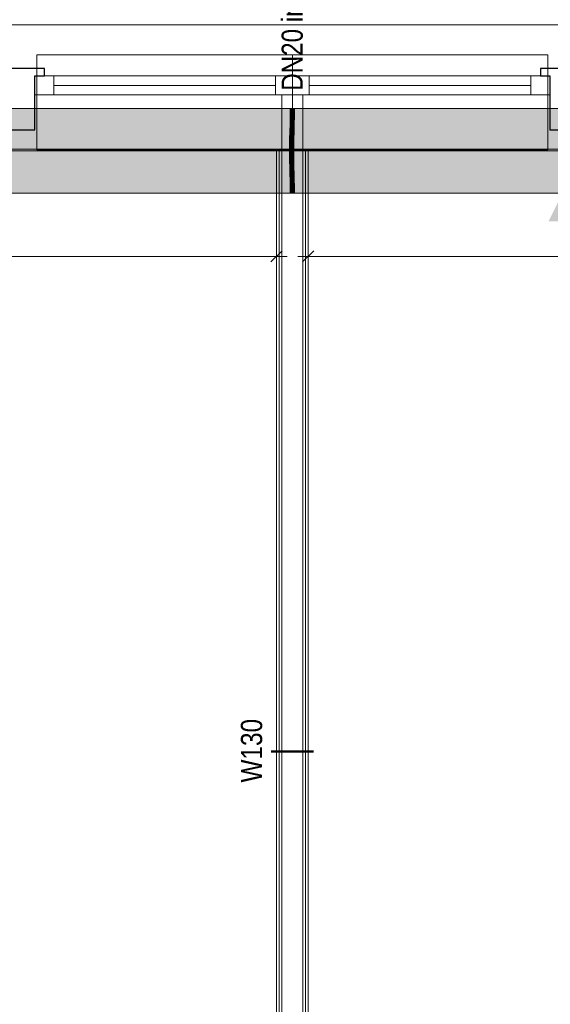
# Model space of a CAD drawing. Extents: x -620 to 3480, y 62 to 1107.
# Tile 96 of 244: x -438 to -388, y 910 to 1003. Entities that reach past the tile are written whole.
import ezdxf
from ezdxf.lldxf.tags import DXFTag

# ---------------------------------------------------------------- set-up
doc = ezdxf.new("R2010")
doc.units = 0
doc.layers.get('0').update_dxf_attribs({"lineweight": 35})
for name, color, linetype, lineweight, true_color in [('00 -Bauelemente -Dämmung innen', 7, 'Continuous', 9, 0xff7fe6), ('00 -Bauelemente -Gipskarton', 7, 'Continuous', 9, 0xff7fe6), ('00_Beschriftung UZ', 3, 'Continuous', 13, 0x00ff00), ('30 -33 Aussenwände- 7 Fassade_ Elemente', 7, 'Continuous', 9, 0x00aacc), ('30 -34 Innenwände- 2 nichttragend', 7, 'Continuous', 18, 0xff7fe6), ('30 -35 Decken- 1 Konstruktion-Träger- Stahlbeton', 7, 'grob-A06G9GKW8I', 13, 0x33aa00), ('70 -76 Bemaßung- 2 Allgemein', 9, 'Continuous', 5, 0x808080), ('E_Leerrohr 20', 7, 'Continuous', 13, 0xcc0099), ('E_Leerrohr 20-Shading', 7, 'Continuous', 13, 0xcc0099)]:
    doc.layers.add(name, color=color, linetype=linetype, lineweight=lineweight, true_color=true_color)
for name, color, linetype, lineweight in [('70 -71 Achsen- 1 Gebäudeachsen', 7, 'STRICHPUNKT2-A06G9GKV8I', 18), ('70 -75 Raumstempel- 3 Wandstempel', 7, 'Continuous', 50), ('Detailelementbeschriftung', 7, 'Continuous', 9)]:
    doc.layers.add(name, color=color, linetype=linetype, lineweight=lineweight)
doc.layers.add('iwb_Schraffur_Unterzug', color=7, linetype='Continuous', lineweight=5, true_color=0xffffcc, plot=False)
doc.styles.get("Standard").update_dxf_attribs({"font": 'ARIALN.TTF'})
tags = doc.linetypes.add('grob-A06G9GKW8I', pattern=[14, 3, -8, 3]).pattern_tags.tags
tags[8:9] = [DXFTag(74, 4), DXFTag(75, 0), DXFTag(340, '0'), DXFTag(46, 0.0), DXFTag(50, 0.0), DXFTag(44, 0.0), DXFTag(45, 0.0)]
tags[6:7] = [DXFTag(74, 4), DXFTag(75, 0), DXFTag(340, '0'), DXFTag(46, 0.0), DXFTag(50, 0.0), DXFTag(44, 0.0), DXFTag(45, 0.0)]
tags[4:5] = [DXFTag(74, 4), DXFTag(75, 0), DXFTag(340, '0'), DXFTag(46, 0.0), DXFTag(50, 0.0), DXFTag(44, 0.0), DXFTag(45, 0.0)]
tags = doc.linetypes.add('STRICHPUNKT2', pattern=[12.7, 6.35, -3.175, 0, -3.175]).pattern_tags.tags
tags[10:11] = [DXFTag(74, 4), DXFTag(75, 0), DXFTag(340, '0'), DXFTag(46, 0.0), DXFTag(50, 0.0), DXFTag(44, 0.0), DXFTag(45, 0.0)]
tags[8:9] = [DXFTag(74, 4), DXFTag(75, 0), DXFTag(340, '0'), DXFTag(46, 0.0), DXFTag(50, 0.0), DXFTag(44, 0.0), DXFTag(45, 0.0)]
tags[6:7] = [DXFTag(74, 4), DXFTag(75, 0), DXFTag(340, '0'), DXFTag(46, 0.0), DXFTag(50, 0.0), DXFTag(44, 0.0), DXFTag(45, 0.0)]
tags[4:5] = [DXFTag(74, 4), DXFTag(75, 0), DXFTag(340, '0'), DXFTag(46, 0.0), DXFTag(50, 0.0), DXFTag(44, 0.0), DXFTag(45, 0.0)]
tags = doc.linetypes.add('STRICHPUNKT2-A06G9GKV8I', pattern=[12.7, 6.35, -3.175, 0, -3.175]).pattern_tags.tags
tags[10:11] = [DXFTag(74, 4), DXFTag(75, 0), DXFTag(340, '0'), DXFTag(46, 0.0), DXFTag(50, 0.0), DXFTag(44, 0.0), DXFTag(45, 0.0)]
tags[8:9] = [DXFTag(74, 4), DXFTag(75, 0), DXFTag(340, '0'), DXFTag(46, 0.0), DXFTag(50, 0.0), DXFTag(44, 0.0), DXFTag(45, 0.0)]
tags[6:7] = [DXFTag(74, 4), DXFTag(75, 0), DXFTag(340, '0'), DXFTag(46, 0.0), DXFTag(50, 0.0), DXFTag(44, 0.0), DXFTag(45, 0.0)]
tags[4:5] = [DXFTag(74, 4), DXFTag(75, 0), DXFTag(340, '0'), DXFTag(46, 0.0), DXFTag(50, 0.0), DXFTag(44, 0.0), DXFTag(45, 0.0)]

# ---------------------------------------------------------------- blocks, each defined once
blk = doc.blocks.new('Shading-A06G9GHR8I', base_point=(-411.875, 992.053))
at = {"layer": 'E_Leerrohr 20-Shading', "color": 223, "true_color": 0xc67fb4}
for points in [[(-412.156, 994.957), (-412.214, 994.957), (-412.162, 994.234), (-412.22, 994.235)], [(-411.814, 994.957), (-411.873, 994.957), (-411.821, 994.229), (-411.879, 994.23)], [(-412.179, 993.511), (-412.236, 993.512), (-412.202, 992.786), (-412.255, 992.788)], [(-412.162, 994.234), (-412.22, 994.235), (-412.179, 993.511), (-412.236, 993.512)], [(-412.202, 992.786), (-412.198, 992.786), (-412.179, 993.511), (-412.177, 993.511)], [(-412.198, 992.786), (-412.197, 992.786), (-412.177, 993.511)], [(-412.177, 993.511), (-412.162, 994.234), (-412.179, 993.511)], [(-411.875, 993.504), (-411.895, 993.504), (-411.901, 992.778), (-411.914, 992.779)], [(-411.885, 992.778), (-411.851, 993.503), (-411.901, 992.778), (-411.875, 993.504)], [(-411.825, 994.229), (-411.879, 994.23), (-411.851, 993.503), (-411.895, 993.504)], [(-411.856, 992.777), (-411.836, 993.503), (-411.885, 992.778), (-411.851, 993.503)], [(-411.836, 993.503), (-411.821, 994.229), (-411.851, 993.503), (-411.825, 994.229)], [(-412.275, 992.062), (-412.21, 992.512), (-412.255, 992.788), (-412.202, 992.786)], [(-412.225, 992.061), (-412.219, 992.191), (-412.275, 992.062), (-412.21, 992.512)], [(-412.216, 992.061), (-412.203, 992.56), (-412.225, 992.061)], [(-412.21, 992.512), (-412.219, 992.191), (-412.204, 992.551), (-412.206, 992.496)], [(-412.202, 992.786), (-412.21, 992.512), (-412.198, 992.786), (-412.204, 992.551)], [(-412.206, 992.496), (-412.203, 992.56), (-412.204, 992.551)], [(-412.204, 992.551), (-412.203, 992.56), (-412.198, 992.786), (-412.197, 992.786)], [(-411.901, 992.778), (-411.914, 992.779), (-411.926, 992.055), (-411.933, 992.055)], [(-411.917, 992.054), (-411.885, 992.778), (-411.926, 992.055), (-411.901, 992.778)], [(-411.875, 992.053), (-411.856, 992.777), (-411.917, 992.054), (-411.885, 992.778)], [(-412.225, 992.061), (-412.275, 992.062), (-412.248, 991.335), (-412.288, 991.335)], [(-412.23, 991.335), (-412.216, 992.061), (-412.248, 991.335), (-412.225, 992.061)], [(-411.944, 991.331), (-411.926, 992.055), (-411.947, 991.331), (-411.931, 992.055)], [(-411.931, 992.055), (-411.933, 992.055), (-411.947, 991.331)], [(-411.94, 991.331), (-411.917, 992.054), (-411.944, 991.331), (-411.926, 992.055)], [(-411.94, 991.331), (-411.939, 991.331), (-411.93, 991.659)], [(-411.939, 991.331), (-411.917, 992.054), (-411.93, 991.659)], [(-411.939, 991.331), (-411.888, 991.331), (-411.917, 992.054), (-411.875, 992.053)], [(-412.254, 990.608), (-412.251, 990.974), (-412.291, 990.608), (-412.29, 990.974)], [(-412.254, 990.608), (-412.291, 990.608), (-412.24, 989.997), (-412.283, 989.996)], [(-412.251, 990.974), (-412.248, 991.335), (-412.29, 990.974), (-412.288, 991.335)], [(-412.233, 990.608), (-412.23, 991.335), (-412.254, 990.608), (-412.248, 991.335)], [(-412.225, 989.997), (-412.233, 990.608), (-412.24, 989.997), (-412.254, 990.608)], [(-411.946, 990.609), (-411.943, 990.968), (-411.95, 990.609), (-411.948, 990.969)], [(-411.946, 990.609), (-411.95, 990.609), (-411.932, 990.003), (-411.942, 990.003)], [(-411.948, 990.969), (-411.947, 990.969), (-411.947, 991.331), (-411.944, 991.331)], [(-411.947, 990.969), (-411.943, 990.968), (-411.944, 991.331), (-411.94, 991.331)], [(-411.946, 990.609), (-411.891, 990.609), (-411.943, 990.968), (-411.89, 990.968)], [(-411.883, 990.004), (-411.891, 990.609), (-411.932, 990.003), (-411.946, 990.609)], [(-411.943, 990.968), (-411.89, 990.968), (-411.939, 991.331), (-411.888, 991.331)], [(-411.943, 990.968), (-411.939, 991.331), (-411.943, 991.042)], [(-411.939, 991.331), (-411.94, 991.331), (-411.943, 991.042)], [(-412.24, 989.997), (-412.283, 989.996), (-412.215, 989.387), (-412.269, 989.386)], [(-412.21, 989.388), (-412.225, 989.997), (-412.215, 989.387), (-412.24, 989.997)], [(-411.941, 990.003), (-411.942, 990.003), (-411.927, 989.395)], [(-411.907, 989.396), (-411.932, 990.003), (-411.927, 989.395), (-411.941, 990.003)], [(-411.869, 989.397), (-411.883, 990.004), (-411.907, 989.396), (-411.932, 990.003)], [(-412.269, 989.386), (-412.247, 989.218), (-412.215, 989.387), (-412.206, 989.219)], [(-412.247, 989.218), (-412.269, 989.386), (-412.264, 989.218)], [(-412.25, 988.777), (-412.192, 988.779), (-412.264, 989.218), (-412.247, 989.218)], [(-412.192, 988.779), (-412.25, 988.777), (-412.174, 988.171), (-412.233, 988.169)], [(-412.247, 989.218), (-412.192, 988.779), (-412.206, 989.219), (-412.203, 989.149)], [(-412.203, 989.149), (-412.21, 989.388), (-412.215, 989.387)], [(-411.922, 989.221), (-411.898, 989.221), (-411.927, 989.395), (-411.907, 989.396)], [(-411.909, 988.787), (-411.876, 988.788), (-411.922, 989.221), (-411.898, 989.221)], [(-411.876, 988.788), (-411.909, 988.787), (-411.846, 988.179), (-411.892, 988.178)], [(-411.898, 989.221), (-411.863, 989.222), (-411.907, 989.396), (-411.869, 989.397)], [(-411.876, 988.788), (-411.851, 988.789), (-411.898, 989.221), (-411.863, 989.222)], [(-411.833, 988.179), (-411.851, 988.789), (-411.846, 988.179), (-411.876, 988.788)], [(-412.174, 988.171), (-412.233, 988.169), (-412.162, 987.564), (-412.22, 987.563)], [(-412.161, 987.564), (-412.174, 988.171), (-412.162, 987.564), (-412.174, 988.171)], [(-411.846, 988.179), (-411.892, 988.178), (-411.823, 987.569), (-411.878, 987.568)], [(-411.82, 987.569), (-411.833, 988.179), (-411.823, 987.569), (-411.846, 988.179)], [(-412.162, 987.564), (-412.22, 987.563), (-412.159, 986.957), (-412.214, 986.957)], [(-412.159, 986.957), (-412.157, 986.957), (-412.162, 987.564), (-412.161, 987.564)], [(-412.157, 986.957), (-412.156, 986.957), (-412.161, 987.564)], [(-411.814, 986.957), (-411.823, 987.569), (-411.873, 986.957), (-411.878, 987.568)], [(-411.814, 986.957), (-411.82, 987.569), (-411.823, 987.569)]]:
    blk.add_solid(points, dxfattribs=at)
at = {"layer": 'E_Leerrohr 20-Shading', "color": 231, "true_color": 0xe17fc9}
for points in [[(-412.014, 994.957), (-412.156, 994.957), (-412.021, 994.232), (-412.162, 994.234)], [(-412.014, 994.957), (-412.021, 994.232), (-412.016, 994.232)], [(-412.016, 994.232), (-412.01, 994.232), (-412.014, 994.957)], [(-412.01, 994.232), (-411.879, 994.23), (-412.014, 994.957), (-411.873, 994.957)], [(-412.113, 993.509), (-412.177, 993.511), (-412.113, 992.784), (-412.197, 992.786)], [(-412.117, 994.234), (-412.162, 994.234), (-412.113, 993.509), (-412.177, 993.511)], [(-412.036, 993.507), (-412.021, 994.232), (-412.113, 993.509), (-412.117, 994.234)], [(-412.113, 992.784), (-412.069, 992.783), (-412.113, 993.509), (-412.057, 993.508)], [(-412.069, 992.783), (-412.056, 992.783), (-412.057, 993.508), (-412.036, 993.507)], [(-412.036, 993.507), (-412.056, 992.783), (-412.053, 992.783)], [(-412.044, 992.782), (-412.031, 993.507), (-412.053, 992.783), (-412.036, 993.507)], [(-412.044, 992.782), (-412.026, 992.782), (-412.031, 993.507), (-412.021, 993.507)], [(-412.021, 994.232), (-412.036, 993.507), (-412.031, 993.507)], [(-412.031, 993.507), (-412.021, 993.507), (-412.021, 994.232), (-412.016, 994.232)], [(-412.021, 993.507), (-412.026, 992.782), (-411.999, 993.507), (-411.985, 992.781)], [(-412.016, 994.232), (-412.021, 993.507), (-412.01, 994.232), (-411.999, 993.507)], [(-411.999, 993.507), (-411.895, 993.504), (-412.01, 994.232), (-411.879, 994.23)], [(-411.985, 992.781), (-411.914, 992.779), (-411.999, 993.507), (-411.895, 993.504)], [(-412.203, 992.56), (-412.216, 992.061), (-412.194, 992.06)], [(-412.203, 992.56), (-412.112, 992.203), (-412.197, 992.786), (-412.113, 992.784)], [(-412.194, 992.06), (-412.111, 992.059), (-412.203, 992.56), (-412.112, 992.203)], [(-412.113, 992.784), (-412.112, 992.203), (-412.069, 992.783), (-412.079, 992.077)], [(-412.079, 992.077), (-412.075, 992.058), (-412.069, 992.783), (-412.056, 992.783)], [(-412.053, 992.783), (-412.056, 992.783), (-412.071, 992.058), (-412.075, 992.058)], [(-412.057, 992.057), (-412.044, 992.782), (-412.071, 992.058), (-412.053, 992.783)], [(-412.057, 992.057), (-412.032, 992.057), (-412.044, 992.782), (-412.026, 992.782)], [(-412.026, 992.782), (-412.032, 992.057), (-411.985, 992.781), (-411.972, 992.056)], [(-411.972, 992.056), (-411.933, 992.055), (-411.985, 992.781), (-411.914, 992.779)], [(-412.194, 992.06), (-412.216, 992.061), (-412.184, 991.334), (-412.23, 991.335)], [(-412.184, 991.334), (-412.107, 991.333), (-412.194, 992.06), (-412.111, 992.059)], [(-412.112, 992.203), (-412.111, 992.059), (-412.079, 992.077), (-412.08, 992.058)], [(-412.111, 992.059), (-412.107, 991.333), (-412.08, 992.058), (-412.088, 991.333)], [(-412.088, 991.333), (-412.075, 992.058), (-412.08, 992.058)], [(-412.071, 992.058), (-412.075, 992.058), (-412.085, 991.333), (-412.088, 991.333)], [(-412.067, 991.333), (-412.057, 992.057), (-412.085, 991.333), (-412.071, 992.058)], [(-412.08, 992.058), (-412.075, 992.058), (-412.079, 992.077)], [(-412.067, 991.333), (-412.036, 991.333), (-412.057, 992.057), (-412.032, 992.057)], [(-412.032, 992.057), (-412.036, 991.333), (-411.972, 992.056), (-411.962, 991.332)], [(-411.972, 992.056), (-411.962, 991.332), (-411.934, 992.055), (-411.955, 991.332)], [(-411.955, 991.332), (-411.947, 991.331), (-411.934, 992.055), (-411.933, 992.055)], [(-412.184, 991.334), (-412.23, 991.335), (-412.182, 990.608), (-412.233, 990.608)], [(-412.182, 990.608), (-412.233, 990.608), (-412.187, 989.998), (-412.225, 989.997)], [(-412.187, 989.998), (-412.085, 990), (-412.182, 990.608), (-412.098, 990.608)], [(-412.184, 991.334), (-412.183, 990.973), (-412.107, 991.333), (-412.103, 990.972)], [(-412.183, 990.973), (-412.182, 990.608), (-412.103, 990.972), (-412.098, 990.608)], [(-412.107, 991.333), (-412.103, 990.972), (-412.088, 991.333), (-412.09, 990.971)], [(-412.098, 990.972), (-412.103, 990.972), (-412.095, 990.608), (-412.098, 990.608)], [(-412.09, 990.971), (-412.098, 990.972), (-412.091, 990.608), (-412.095, 990.608)], [(-412.098, 990.608), (-412.085, 990), (-412.095, 990.608), (-412.083, 990)], [(-412.083, 990), (-412.091, 990.608), (-412.095, 990.608)], [(-412.071, 990.608), (-412.09, 990.971), (-412.091, 990.608)], [(-412.071, 990.608), (-412.091, 990.608), (-412.07, 990), (-412.083, 990)], [(-412.09, 990.971), (-412.069, 990.971), (-412.085, 991.333), (-412.067, 991.333)], [(-412.085, 991.333), (-412.088, 991.333), (-412.09, 990.971)], [(-412.09, 990.971), (-412.071, 990.608), (-412.069, 990.971)], [(-412.07, 990.805), (-412.071, 990.608), (-412.037, 990.805), (-412.037, 990.609)], [(-412.07, 990), (-412.035, 990.001), (-412.071, 990.608), (-412.037, 990.609)], [(-412.067, 991.333), (-412.07, 990.805), (-412.036, 991.333), (-412.037, 990.805)], [(-411.962, 991.332), (-412.036, 991.333), (-411.962, 990.609), (-412.037, 990.609)], [(-411.962, 990.609), (-412.037, 990.609), (-411.978, 990.002), (-412.035, 990.001)], [(-411.974, 990.002), (-411.96, 990.609), (-411.978, 990.002), (-411.962, 990.609)], [(-411.96, 990.609), (-411.974, 990.002), (-411.961, 990.472)], [(-411.95, 990.609), (-411.961, 990.473), (-411.955, 990.002), (-411.965, 990.002)], [(-411.962, 991.332), (-411.962, 990.609), (-411.96, 990.713)], [(-411.955, 991.332), (-411.962, 991.332), (-411.958, 991.228)], [(-411.958, 991.228), (-411.962, 991.332), (-411.961, 991.125)], [(-411.962, 990.609), (-411.96, 990.609), (-411.96, 990.713)], [(-411.948, 990.969), (-411.958, 991.228), (-411.96, 990.609), (-411.961, 991.125)], [(-411.96, 990.609), (-411.961, 990.473), (-411.957, 990.609)], [(-411.961, 990.473), (-411.95, 990.609), (-411.957, 990.609)], [(-411.948, 990.969), (-411.96, 990.609), (-411.957, 990.609)], [(-411.947, 991.331), (-411.955, 991.332), (-411.948, 990.969), (-411.958, 991.228)], [(-411.952, 990.806), (-411.957, 990.609), (-411.949, 990.806), (-411.95, 990.609)], [(-411.95, 990.609), (-411.955, 990.002), (-411.942, 990.003)], [(-411.948, 990.969), (-411.952, 990.806), (-411.949, 990.806)], [(-412.187, 989.998), (-412.225, 989.997), (-412.198, 989.388), (-412.21, 989.388)], [(-412.198, 989.388), (-412.069, 989.391), (-412.187, 989.998), (-412.085, 990)], [(-412.069, 989.391), (-412.083, 990), (-412.085, 990)], [(-412.07, 990), (-412.083, 990), (-412.065, 989.391), (-412.069, 989.391)], [(-412.065, 989.391), (-412.03, 989.392), (-412.07, 990), (-412.035, 990.001)], [(-411.974, 990.002), (-412.035, 990.001), (-411.993, 989.393), (-412.03, 989.392)], [(-411.965, 990.002), (-411.974, 990.002), (-411.976, 989.394), (-411.993, 989.393)], [(-411.965, 990.002), (-411.976, 989.394), (-411.955, 990.002), (-411.961, 989.394)], [(-411.974, 990.002), (-411.965, 990.002), (-411.961, 990.472)], [(-411.955, 990.002), (-411.961, 989.394), (-411.942, 990.003), (-411.936, 989.395)], [(-411.936, 989.395), (-411.927, 989.395), (-411.942, 990.003)], [(-412.198, 989.388), (-412.21, 989.388), (-412.203, 989.149)], [(-412.203, 989.149), (-412.05, 988.783), (-412.201, 989.219), (-412.064, 989.22)], [(-412.05, 988.783), (-412.203, 989.149), (-412.192, 988.779)], [(-412.064, 989.22), (-412.069, 989.391), (-412.201, 989.219), (-412.198, 989.388)], [(-412.05, 988.783), (-412.192, 988.779), (-412.033, 988.174), (-412.174, 988.171)], [(-412.065, 989.391), (-412.069, 989.391), (-412.064, 989.22)], [(-412.064, 989.22), (-412.028, 989.12), (-412.065, 989.391), (-412.03, 989.392)], [(-412.05, 988.783), (-412.025, 988.784), (-412.064, 989.22), (-412.028, 989.12)], [(-412.025, 988.784), (-412.05, 988.783), (-412.02, 988.175), (-412.033, 988.174)], [(-411.993, 989.393), (-412.03, 989.392), (-411.995, 989.336)], [(-411.995, 989.336), (-412.03, 989.392), (-412.004, 989.053), (-412.028, 989.12)], [(-412.004, 989.053), (-412.028, 989.12), (-412.012, 988.784), (-412.025, 988.784)], [(-412.012, 988.784), (-412.025, 988.784), (-412.022, 988.473)], [(-411.989, 988.785), (-412.012, 988.784), (-412.02, 988.175), (-412.022, 988.473)], [(-411.989, 988.785), (-412.02, 988.175), (-412.001, 988.175)], [(-411.989, 988.785), (-411.984, 988.998), (-412.012, 988.784), (-412.004, 989.053)], [(-411.984, 988.998), (-411.978, 989.309), (-412.004, 989.053), (-411.995, 989.336)], [(-411.989, 988.785), (-412.001, 988.175), (-411.968, 988.785), (-411.975, 988.176)], [(-411.978, 989.309), (-411.976, 989.394), (-411.995, 989.336), (-411.993, 989.393)], [(-411.966, 988.947), (-411.984, 988.998), (-411.968, 988.785), (-411.989, 988.785)], [(-411.962, 989.285), (-411.978, 989.309), (-411.966, 988.947), (-411.984, 988.998)], [(-411.961, 989.394), (-411.976, 989.394), (-411.962, 989.285), (-411.978, 989.309)], [(-411.975, 988.176), (-411.939, 988.177), (-411.968, 988.785), (-411.929, 988.786)], [(-411.968, 988.785), (-411.93, 988.786), (-411.966, 988.947), (-411.931, 988.847)], [(-411.966, 988.947), (-411.931, 988.847), (-411.962, 989.285), (-411.934, 989.24)], [(-411.962, 989.285), (-411.934, 989.24), (-411.961, 989.394), (-411.936, 989.395)], [(-411.939, 988.177), (-411.892, 988.178), (-411.929, 988.786), (-411.909, 988.787)], [(-411.934, 989.24), (-411.922, 989.221), (-411.936, 989.395), (-411.927, 989.395)], [(-411.931, 988.847), (-411.928, 988.841), (-411.934, 989.24), (-411.922, 989.221)], [(-411.93, 988.786), (-411.929, 988.786), (-411.931, 988.847), (-411.928, 988.841)], [(-411.929, 988.786), (-411.909, 988.787), (-411.928, 988.841)], [(-411.928, 988.841), (-411.909, 988.787), (-411.922, 989.221)], [(-412.033, 988.174), (-412.174, 988.171), (-412.02, 987.566), (-412.161, 987.564)], [(-412.016, 987.566), (-412.02, 988.175), (-412.017, 987.566), (-412.033, 988.174)], [(-412.033, 988.174), (-412.033, 988.174), (-412.017, 987.566), (-412.02, 987.566)], [(-412.02, 988.175), (-412.016, 987.566), (-412.001, 988.175), (-412.011, 987.566)], [(-412.001, 988.175), (-412.011, 987.566), (-411.975, 988.176), (-411.981, 987.566)], [(-411.981, 987.566), (-411.948, 987.567), (-411.975, 988.176), (-411.939, 988.177)], [(-411.948, 987.567), (-411.878, 987.568), (-411.939, 988.177), (-411.892, 988.178)], [(-412.02, 987.566), (-412.161, 987.564), (-412.014, 986.957), (-412.156, 986.957)], [(-412.016, 987.566), (-412.02, 987.566), (-412.014, 986.957)], [(-412.016, 987.566), (-412.014, 986.957), (-412.011, 987.566)], [(-412.014, 986.957), (-411.956, 986.957), (-412.011, 987.566), (-411.948, 987.567)], [(-411.956, 986.957), (-411.873, 986.957), (-411.948, 987.567), (-411.878, 987.568)]]:
    blk.add_solid(points, dxfattribs=at)
blk = doc.blocks.new('Shading-A06G9GHT8I', base_point=(-411.92, 987.745))
at = {"layer": 'E_Leerrohr 20-Shading', "color": 213, "true_color": 0xd67fc0}
for points in [[(-412.014, 986.957), (-412.344, 986.957), (-412.014, 986.945), (-412.344, 986.945)], [(-412.014, 987.745), (-412.214, 987.745), (-412.014, 986.957), (-412.214, 986.957)], [(-411.92, 987.745), (-412.014, 987.745), (-411.931, 986.957), (-412.014, 986.957)], [(-411.684, 986.957), (-412.014, 986.957), (-411.684, 986.945), (-412.014, 986.945)], [(-411.814, 986.957), (-411.814, 987.745), (-411.931, 986.957), (-411.92, 987.745)]]:
    blk.add_solid(points, dxfattribs=at)
blk = doc.blocks.new('Shading-A06G9GHV8I', base_point=(-412.014, 994.957))
at = {"layer": 'E_Leerrohr 20-Shading', "color": 213, "true_color": 0xd67fc0}
for points in [[(-412.344, 994.957), (-412.014, 994.957), (-412.344, 994.969), (-412.014, 994.969)], [(-412.214, 994.169), (-412.014, 994.169), (-412.214, 994.957), (-412.014, 994.957)], [(-412.014, 994.957), (-411.684, 994.957), (-412.014, 994.969), (-411.684, 994.969)], [(-412.014, 994.957), (-412.014, 994.169), (-411.814, 994.957), (-411.826, 994.169)], [(-411.826, 994.169), (-411.814, 994.169), (-411.814, 994.957)]]:
    blk.add_solid(points, dxfattribs=at)
blk = doc.blocks.new('Referenz-A06G9GKX8I')
at = {"layer": '00 -Bauelemente -Dämmung innen', "color": 0, "linetype": 'Continuous', "ltscale": 0.13}
for p, q in [((-413.013, 991.097), (-413.013, 871.857)), ((-411.013, 991.097), (-411.013, 871.857))]:
    blk.add_line(p, q, dxfattribs=at)
at = {"layer": '00 -Bauelemente -Gipskarton', "color": 0, "linetype": 'Continuous', "ltscale": 0.13}
for p, q in [((-413.513, 991.097), (-413.513, 872.357)), ((-413.263, 991.097), (-413.263, 872.107)), ((-413.013, 991.097), (-413.013, 871.857)), ((-411.013, 991.097), (-411.013, 871.857)), ((-410.763, 991.097), (-410.763, 872.107)), ((-410.513, 991.097), (-410.513, 872.357))]:
    blk.add_line(p, q, dxfattribs=at)
at = {"layer": '00_Beschriftung UZ', "color": 0, "lineweight": 0}
for points in [[(-387.745, 989.628), (-386.413, 986.957), (-385.075, 989.626)], [(-387.745, 984.287), (-386.413, 986.957), (-385.075, 984.288)]]:
    blk.add_solid(points, dxfattribs=at)
at = {"layer": '30 -33 Aussenwände- 7 Fassade_ Elemente', "color": 0, "linetype": 'Continuous', "ltscale": 0.13}
for p, q in [((-330.913, 1002.897), (-493.113, 1002.897)), ((-436.413, 998.057), (-412.013, 998.057)), ((-436.413, 996.257), (-436.413, 998.057)), ((-412.013, 996.257), (-412.013, 998.057)), ((-412.013, 998.057), (-387.613, 998.057)), ((-387.613, 998.057), (-387.613, 996.257)), ((-412.013, 996.257), (-436.413, 996.257)), ((-387.613, 996.257), (-412.013, 996.257)), ((-490.013, 991.097), (-334.013, 991.097))]:
    blk.add_line(p, q, dxfattribs=at)
at = {"layer": '30 -33 Aussenwände- 7 Fassade_ Elemente', "color": 0}
for p, q in [((-436.213, 1000.057), (-412.013, 1000.057)), ((-436.213, 998.057), (-436.213, 1000.057)), ((-412.013, 998.057), (-412.013, 1000.057)), ((-412.013, 1000.057), (-387.813, 1000.057)), ((-387.813, 1000.057), (-387.813, 998.057)), ((-436.213, 998.057), (-434.613, 998.057)), ((-436.213, 996.257), (-436.213, 998.057)), ((-434.613, 996.257), (-434.613, 998.057)), ((-434.613, 998.057), (-413.613, 998.057)), ((-413.613, 998.057), (-413.613, 996.257)), ((-412.013, 998.057), (-413.613, 998.057)), ((-412.013, 996.257), (-412.013, 998.057)), ((-412.013, 998.057), (-410.413, 998.057)), ((-410.413, 998.057), (-389.413, 998.057)), ((-410.413, 996.257), (-410.413, 998.057)), ((-389.413, 998.057), (-389.413, 996.257)), ((-387.813, 998.057), (-389.413, 998.057)), ((-387.813, 996.257), (-387.813, 998.057)), ((-413.613, 997.157), (-434.613, 997.157)), ((-389.413, 997.157), (-410.413, 997.157)), ((-434.613, 996.257), (-436.213, 996.257)), ((-436.213, 996.257), (-436.213, 991.057)), ((-413.613, 996.257), (-434.613, 996.257)), ((-413.613, 996.257), (-412.013, 996.257)), ((-412.013, 996.257), (-412.013, 991.057)), ((-410.413, 996.257), (-412.013, 996.257)), ((-389.413, 996.257), (-410.413, 996.257)), ((-389.413, 996.257), (-387.813, 996.257)), ((-387.813, 991.057), (-387.813, 996.257)), ((-436.213, 991.057), (-412.013, 991.057)), ((-412.013, 991.057), (-387.813, 991.057))]:
    blk.add_line(p, q, dxfattribs=at)
at = {"layer": '30 -33 Aussenwände- 7 Fassade_ Elemente', "color": 0, "linetype": 'Continuous', "lineweight": -2, "ltscale": 0.25}
for p, q in [((-435.513, 998.757), (-439.713, 998.757)), ((-436.413, 992.957), (-436.413, 998.057)), ((-436.413, 998.057), (-435.513, 998.057)), ((-435.513, 998.057), (-435.513, 998.757)), ((-384.313, 998.757), (-388.513, 998.757)), ((-388.513, 998.757), (-388.513, 998.057)), ((-388.513, 998.057), (-387.613, 998.057)), ((-387.613, 998.057), (-387.613, 992.957)), ((-438.813, 992.957), (-436.413, 992.957)), ((-387.613, 992.957), (-385.213, 992.957))]:
    blk.add_line(p, q, dxfattribs=at)
at = {"layer": '30 -33 Aussenwände- 7 Fassade_ Elemente', "color": 0, "linetype": 'Continuous', "lineweight": 18, "ltscale": 0.18}
for p, q in [((-436.413, 998.057), (-434.613, 998.057)), ((-436.413, 996.257), (-436.413, 998.057)), ((-434.613, 998.057), (-434.613, 996.257)), ((-413.613, 998.057), (-412.013, 998.057)), ((-413.613, 996.257), (-413.613, 998.057)), ((-412.013, 998.057), (-410.413, 998.057)), ((-412.013, 996.257), (-412.013, 998.057)), ((-410.413, 998.057), (-410.413, 996.257)), ((-389.413, 998.057), (-387.613, 998.057)), ((-389.413, 996.257), (-389.413, 998.057)), ((-387.613, 998.057), (-387.613, 996.257)), ((-434.613, 997.157), (-413.613, 997.157)), ((-410.413, 997.157), (-389.413, 997.157)), ((-434.613, 996.257), (-436.413, 996.257)), ((-412.013, 996.257), (-413.613, 996.257)), ((-413.013, 996.257), (-411.013, 996.257)), ((-413.013, 991.097), (-413.013, 996.257)), ((-410.413, 996.257), (-412.013, 996.257)), ((-411.013, 996.257), (-411.013, 991.097)), ((-387.613, 996.257), (-389.413, 996.257)), ((-411.013, 991.097), (-413.013, 991.097))]:
    blk.add_line(p, q, dxfattribs=at)
at = {"layer": '30 -34 Innenwände- 2 nichttragend', "color": 0, "linetype": 'Continuous', "ltscale": 0.18}
for p, q in [((-413.513, 991.097), (-413.513, 872.357)), ((-410.513, 991.097), (-410.513, 872.357))]:
    blk.add_line(p, q, dxfattribs=at)
at = {"layer": '30 -35 Decken- 1 Konstruktion-Träger- Stahlbeton', "color": 0}
for p, q in [((-3.513, 994.957), (-562.014, 994.957)), ((-3.513, 986.957), (-562.014, 986.957))]:
    blk.add_line(p, q, dxfattribs=at)
at = {"layer": '70 -71 Achsen- 1 Gebäudeachsen', "color": 0, "linetype": 'STRICHPUNKT2-A06G9GKV8I', "ltscale": 0.18}
blk.add_line((-562.014, 990.957), (85.427, 990.957), dxfattribs=at)
at = {"layer": '70 -75 Raumstempel- 3 Wandstempel', "color": 0, "linetype": 'Continuous', "ltscale": 0.5}
blk.add_line((-414.013, 934.057), (-410.013, 934.057), dxfattribs=at)
at = {"layer": '70 -76 Bemaßung- 2 Allgemein', "color": 0, "linetype": 'Continuous', "ltscale": 0.13}
for p, q in [((-413.513, 983.457), (-413.513, 979.957)), ((-410.513, 983.457), (-410.513, 979.957)), ((-414.574, 980.957), (-489.453, 980.957)), ((-412.513, 980.957), (-414.574, 980.957)), ((-411.513, 980.957), (-409.453, 980.957)), ((-334.574, 980.957), (-409.453, 980.957))]:
    blk.add_line(p, q, dxfattribs=at)
at = {"layer": '70 -76 Bemaßung- 2 Allgemein', "color": 0, "linetype": 'Continuous', "lineweight": 20, "ltscale": 0.2}
for p, q in [((-412.983, 981.488), (-414.044, 980.427)), ((-411.044, 980.427), (-409.983, 981.488))]:
    blk.add_line(p, q, dxfattribs=at)
at = {"layer": '70 -75 Raumstempel- 3 Wandstempel', "color": 0, "linetype": 'Continuous', "ltscale": 0.5, "insert": (-416.892, 931.115), "char_height": 2.01377, "attachment_point": 1, "rotation": 90}
blk.add_mtext('{\\fArial Narrow;W130}', dxfattribs=at)
blk = doc.blocks.new('Referenz-A06G9GKZ8I')
at = {"layer": 'iwb_Schraffur_Unterzug', "linetype": 'Continuous', "ltscale": 0.13}
for points in [[(-562.014, 994.957), (-3.513, 994.957), (-562.014, 994.317)], [(-562.014, 994.317), (-3.513, 994.957), (-3.513, 986.957)], [(-562.014, 994.317), (-3.513, 986.957), (-562.014, 987.597)], [(-562.014, 987.597), (-3.513, 986.957), (-562.014, 986.957)]]:
    blk.add_solid(points, dxfattribs=at)
blk = doc.blocks.new('Flexrohr-A06G9GU78I')
at = {"color": 0, "linetype": 'ByBlock', "lineweight": -2, "ltscale": 0.13}
for p, q in [((-412.214, 994.957), (-412.22, 994.235)), ((-412.214, 994.957), (-411.814, 994.957)), ((-412.206, 994.559), (-411.83, 994.556)), ((-411.814, 994.957), (-411.821, 994.229)), ((-412.236, 993.512), (-412.255, 992.788)), ((-412.22, 994.235), (-412.236, 993.512)), ((-412.228, 993.362), (-411.852, 993.353)), ((-412.219, 993.761), (-411.843, 993.753)), ((-412.21, 994.16), (-411.834, 994.154)), ((-411.836, 993.503), (-411.856, 992.777)), ((-411.821, 994.229), (-411.836, 993.503)), ((-412.255, 992.788), (-412.275, 992.062)), ((-412.249, 992.562), (-411.874, 992.553)), ((-412.239, 992.962), (-411.863, 992.953)), ((-411.856, 992.777), (-411.875, 992.053)), ((-412.275, 992.062), (-412.288, 991.335)), ((-412.268, 991.761), (-411.892, 991.755)), ((-412.26, 992.162), (-411.884, 992.153)), ((-411.875, 992.053), (-411.888, 991.331)), ((-412.288, 991.335), (-412.291, 990.608)), ((-412.291, 990.608), (-412.283, 989.996)), ((-412.278, 990.959), (-411.902, 990.957)), ((-412.276, 991.36), (-411.9, 991.356)), ((-411.888, 991.331), (-411.891, 990.609)), ((-411.891, 990.609), (-411.883, 990.004)), ((-412.283, 989.996), (-412.269, 989.386)), ((-412.279, 990.557), (-411.903, 990.559)), ((-412.273, 990.155), (-411.898, 990.161)), ((-412.266, 989.754), (-411.89, 989.762)), ((-411.883, 990.004), (-411.869, 989.397)), ((-412.269, 989.386), (-412.25, 988.777)), ((-412.256, 989.353), (-411.88, 989.363)), ((-412.25, 988.777), (-412.233, 988.169)), ((-412.244, 988.953), (-411.868, 988.964)), ((-411.869, 989.397), (-411.851, 988.789)), ((-411.851, 988.789), (-411.833, 988.179)), ((-412.233, 988.169), (-412.22, 987.563)), ((-412.232, 988.553), (-411.856, 988.564)), ((-412.22, 988.154), (-411.845, 988.163)), ((-411.833, 988.179), (-411.82, 987.569)), ((-412.22, 987.563), (-412.214, 986.957)), ((-412.214, 986.957), (-411.814, 986.957)), ((-412.212, 987.755), (-411.836, 987.762)), ((-412.206, 987.357), (-411.83, 987.361)), ((-412.202, 986.959), (-411.826, 986.959)), ((-411.82, 987.569), (-411.814, 986.957))]:
    blk.add_line(p, q, dxfattribs=at)
blk = doc.blocks.new('Einzeiliger Text-A06G9GUB8I')
at = {"color": 0, "lineweight": -2, "insert": (-413.034, 996.646), "char_height": 2, "attachment_point": 1, "rotation": 90}
blk.add_mtext('{\\fArial Narrow;DN20 in UZ}', dxfattribs=at)
blk = doc.blocks.new('Enddeckel-A06G9GUJ8I')
at = {"color": 0, "linetype": 'ByBlock', "lineweight": -2, "ltscale": 0.13}
for p, q in [((-412.344, 986.957), (-412.344, 986.945)), ((-412.151, 986.957), (-412.344, 986.957)), ((-412.151, 986.945), (-412.344, 986.945)), ((-412.214, 987.745), (-412.214, 986.957)), ((-412.097, 987.745), (-412.214, 987.745)), ((-412.097, 986.957), (-412.214, 986.957)), ((-411.878, 986.957), (-412.151, 986.957)), ((-411.878, 986.945), (-412.151, 986.945)), ((-411.931, 987.745), (-412.097, 987.745)), ((-411.931, 986.957), (-412.097, 986.957)), ((-411.814, 987.745), (-411.931, 987.745)), ((-411.814, 986.957), (-411.931, 986.957)), ((-411.684, 986.957), (-411.878, 986.957)), ((-411.684, 986.945), (-411.878, 986.945)), ((-411.814, 986.957), (-411.814, 987.745)), ((-411.684, 986.945), (-411.684, 986.957))]:
    blk.add_line(p, q, dxfattribs=at)
at = {"color": 0, "linetype": 'STRICHPUNKT2', "lineweight": 5, "ltscale": 0.13}
blk.add_line((-412.014, 986.957), (-412.014, 987.745), dxfattribs=at)
blk = doc.blocks.new('Enddeckel-A06G9GUP8I')
at = {"color": 0, "linetype": 'ByBlock', "lineweight": -2, "ltscale": 0.13}
for p, q in [((-412.344, 994.969), (-412.344, 994.957)), ((-412.344, 994.969), (-412.151, 994.969)), ((-412.344, 994.957), (-412.151, 994.957)), ((-412.214, 994.957), (-412.214, 994.169)), ((-412.214, 994.957), (-412.097, 994.957)), ((-412.151, 994.969), (-411.878, 994.969)), ((-412.151, 994.957), (-411.878, 994.957)), ((-412.097, 994.957), (-411.931, 994.957)), ((-411.931, 994.957), (-411.814, 994.957)), ((-411.878, 994.969), (-411.684, 994.969)), ((-411.878, 994.957), (-411.684, 994.957)), ((-411.814, 994.169), (-411.814, 994.957)), ((-411.684, 994.957), (-411.684, 994.969)), ((-412.214, 994.169), (-412.097, 994.169)), ((-412.097, 994.169), (-411.931, 994.169)), ((-411.931, 994.169), (-411.814, 994.169))]:
    blk.add_line(p, q, dxfattribs=at)
at = {"color": 0, "linetype": 'STRICHPUNKT2', "lineweight": 5, "ltscale": 0.13}
blk.add_line((-412.014, 994.957), (-412.014, 994.169), dxfattribs=at)

msp = doc.modelspace()

# ---------------------------------------------------------------- block references
at = {"color": 8, "lineweight": 25, "ltscale": 0.25, "true_color": 0x808080}
for name in ['Referenz-A06G9GKX8I', 'Referenz-A06G9GKZ8I']:
    msp.add_blockref(name, (0, 0), dxfattribs=at)
at = {"layer": 'Detailelementbeschriftung', "ltscale": 0.13}
msp.add_blockref('Einzeiliger Text-A06G9GUB8I', (0, 0), dxfattribs=at)
at = {"layer": 'E_Leerrohr 20'}
for name, p in [('Shading-A06G9GHV8I', (-412.014, 994.957)), ('Shading-A06G9GHR8I', (-411.875, 992.053)), ('Shading-A06G9GHT8I', (-411.92, 987.745))]:
    msp.add_blockref(name, p, dxfattribs=at)
at = {"layer": 'E_Leerrohr 20', "ltscale": 0.13}
for name in ['Enddeckel-A06G9GUP8I', 'Flexrohr-A06G9GU78I', 'Enddeckel-A06G9GUJ8I']:
    msp.add_blockref(name, (0, 0), dxfattribs=at)

doc.saveas('drawing.dxf')
